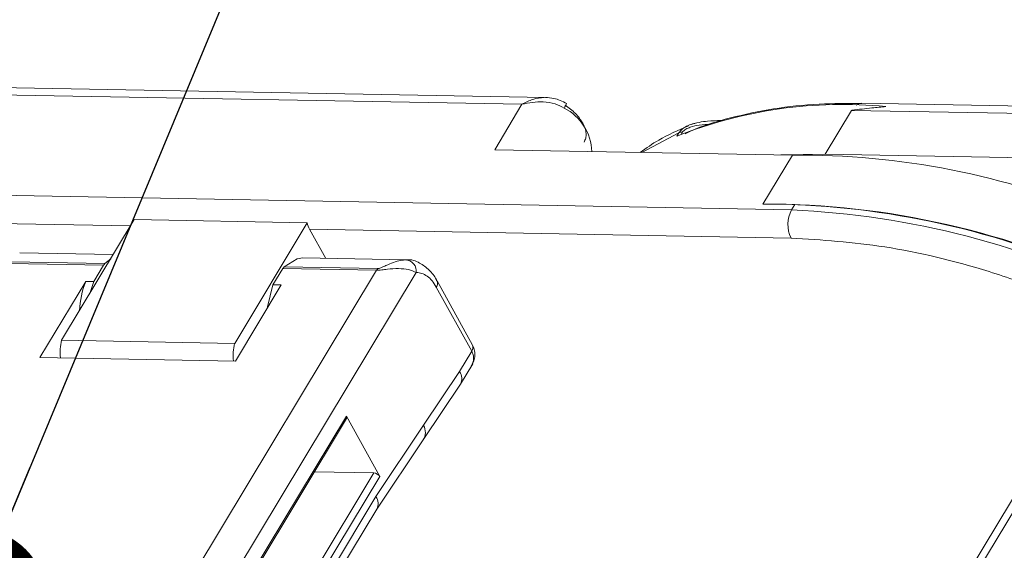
# Model space of a CAD drawing. Header units: millimetres. Extents: x 8853 to 11418, y 45 to 1005.
# Tile 108 of 256: x 9598 to 9632, y 832 to 850. Entities that reach past the tile are written whole.
import ezdxf

# ---------------------------------------------------------------- set-up
doc = ezdxf.new("R2010")
doc.units = ezdxf.units.MM
doc.styles.get("Standard").update_dxf_attribs({"font": '仿宋_GB2312_0.TTF', "width": 0.8})
doc.dimstyles.new('ISO-25.1', dxfattribs={"dimtxt": 6, "dimasz": 5, "dimexe": 3.5, "dimexo": 0.625, "dimgap": 1.5, "dimtad": 1, "dimtoh": 1, "dimdsep": 46, "dimtxsty": 'Standard', "dimcen": 2.5, "dimadec": 0, "dimazin": 0, "dimtfac": 1, "dimtmove": 0, "dimatfit": 3, "dimfxl": 0, "dimarcsym": 0})

msp = doc.modelspace()

# ---------------------------------------------------------------- linework, layer by layer
at = {"color": 7, "linetype": 'Continuous', "lineweight": 15}
for p, q in [((9615.785, 847.418), (9587.249, 847.941)), ((9586.892, 847.695), (9614.974, 847.18)), ((9614.974, 847.18), (9614.028, 845.608)), ((9655.283, 846.693), (9626.747, 847.217)), ((9625.48, 845.459), (9626.39, 846.97)), ((9626.39, 846.97), (9654.472, 846.455)), ((9621.892, 846.622), (9621.864, 846.622)), ((9620.408, 846.193), (9619.126, 845.515)), ((9620.336, 846.072), (9620.408, 846.193)), ((9620.484, 846.136), (9620.532, 846.214)), ((9614.028, 845.608), (9624.342, 845.419)), ((9624.342, 845.419), (9623.323, 843.727)), ((9623.939, 845.427), (9625.48, 845.459)), ((9625.48, 845.459), (9636.896, 845.25)), ((9624.315, 843.526), (9596.234, 844.041)), ((9624.425, 843.707), (9623.323, 843.727)), ((9624.425, 843.707), (9624.315, 843.526)), ((9601.408, 842.968), (9595.581, 843.075)), ((9599.025, 839.01), (9601.539, 843.185)), ((9601.539, 843.185), (9607.534, 843.075)), ((9607.534, 843.075), (9605.02, 838.9)), ((9624.297, 842.548), (9607.615, 842.854)), ((9607.615, 842.854), (9608.173, 841.845)), ((9600.813, 841.98), (9597.581, 842.039)), ((9600.48, 841.604), (9597.235, 841.663)), ((9600.525, 841.664), (9597.28, 841.723)), ((9600.48, 841.604), (9600.141, 841.041)), ((9600.525, 841.664), (9600.724, 841.832)), ((9610.982, 841.793), (9607.385, 841.859)), ((9583.58, 797.673), (9609.931, 841.43)), ((9611.312, 841.355), (9584.991, 797.647)), ((9606.347, 840.927), (9606.686, 841.49)), ((9609.931, 841.43), (9606.686, 841.49)), ((9609.976, 841.49), (9606.732, 841.55)), ((9598.273, 838.413), (9599.859, 841.046)), ((9600.141, 841.041), (9599.859, 841.046)), ((9600.018, 840.66), (9600.141, 841.041)), ((9606.63, 840.922), (9605.044, 838.288)), ((9606.63, 840.922), (9606.347, 840.927)), ((9636.485, 841.017), (9610.09, 797.187)), ((9636.733, 840.939), (9610.382, 797.181)), ((9613.26, 838.842), (9612.031, 841.064)), ((9613.235, 838.626), (9612.006, 840.849)), ((9605.02, 838.9), (9599.025, 839.01)), ((9613.235, 838.626), (9612.811, 837.922)), ((9605.044, 838.288), (9598.273, 838.413)), ((9612.845, 837.489), (9613.27, 838.195)), ((9611.564, 836.061), (9612.811, 837.922)), ((9611.551, 835.557), (9612.845, 837.489)), ((9593.079, 810.123), (9608.892, 836.38)), ((9593.108, 810.072), (9608.898, 836.293)), ((9608.892, 836.38), (9610.048, 834.29)), ((9609.911, 833.592), (9611.564, 836.061)), ((9609.946, 833.159), (9611.551, 835.557)), ((9609.841, 834.412), (9594.101, 808.275)), ((9609.841, 834.412), (9607.788, 834.449)), ((9610.048, 834.29), (9594.236, 808.032)), ((9591.878, 803.646), (9609.911, 833.592)), ((9591.913, 803.214), (9609.946, 833.159))]:
    msp.add_line(p, q, dxfattribs=at)
at = {"color": 7, "linetype": 'Continuous', "lineweight": 15, "flags": 128}
for points in [[(9607.385, 841.859), (9607.18, 841.833), (9606.732, 841.55)], [(9606.347, 840.927), (9606.154, 840.171), (9606.148, 840.123)]]:
    msp.add_lwpolyline(points, dxfattribs=at)
at = {"color": 7, "linetype": 'Continuous', "lineweight": 15}
for centre, radius, start, end in [((9615.667, 847.567), 0.925, 326.0633, 337.3355), ((9615.632, 845.483), 1.762, 2.0744, 62.8877), ((9626.081, 831.684), 15.493, 84.4292, 111.7659), ((9626.746, 846.89), 0.327, 89.8951, 127.1291), ((9620.52, 845.92), 0.295, 87.6719, 112.1957), ((9624.63, 818.452), 26.968, 67.0935, 90.6124), ((9623.379, 815.289), 28.438, 64.2332, 90.1132), ((9623.219, 814.737), 28.995, 64.4249, 87.6176), ((9625.249, 843.02), 1.062, 151.5519, 206.3409), ((9622.948, 813.827), 29.73, 63.6325, 87.3632), ((9608.353, 843.251), 0.838, 192.1576, 208.2728), ((9600.772, 841.43), 0.34, 136.6181, 149.3189), ((9610.911, 841.394), 0.403, 354.4049, 82.569), ((9606.979, 841.316), 0.34, 136.6181, 149.3189), ((9610.223, 841.257), 0.34, 136.6181, 149.3189), ((9602.893, 839.864), 3.256, 158.7247, 177.0254), ((9611.83, 840.979), 0.218, 323.3863, 22.5071), ((9600.801, 838.581), 1.828, 166.4294, 185.7025), ((9606.796, 838.471), 1.828, 166.4294, 185.695), ((9613.06, 838.756), 0.217, 323.3211, 23.2516), ((9612.476, 837.677), 0.414, 332.9868, 36.2038), ((9611.144, 835.819), 0.484, 327.075, 29.877), ((9609.572, 833.347), 0.419, 333.3722, 35.8328)]:
    msp.add_arc(centre, radius, start, end, dxfattribs=at)
for centre, start_param, end_param in [((9608.748, 836.379), 3.122877, 3.908357), ((9609.904, 834.288), 3.908357, 5.444246)]:
    msp.add_ellipse(centre, major_axis=(-0.151, 0.084), ratio=0.597167, start_param=start_param, end_param=end_param, dxfattribs=at)
for points, knots in [([(9614.974, 847.18), (9615.098, 847.246), (9615.345, 847.378), (9615.614, 847.405), (9615.748, 847.418)], [0, 0, 0, 0, 0.5012487, 1, 1, 1, 1]), ([(9616.521, 847.211), (9616.375, 847.282), (9616.14, 847.397), (9615.883, 847.412), (9615.786, 847.418)], [0, 0, 0, 0, 0.623427, 1, 1, 1, 1]), ([(9616.435, 847.051), (9616.332, 847.104), (9616.106, 847.221), (9615.594, 847.302), (9615.217, 847.227), (9614.974, 847.18)], [0, 0, 0, 0, 0.227067, 0.501595, 1, 1, 1, 1]), ([(9626.75, 847.211), (9626.251, 847.211), (9625.195, 847.213), (9623.671, 847.045), (9622.186, 846.725), (9621.166, 846.426), (9620.684, 846.192), (9620.622, 846.161)], [0, 0, 0, 0, 0.219947, 0.465711, 0.713304, 0.962915, 1, 1, 1, 1]), ([(9626.39, 846.97), (9626.398, 846.971), (9626.632, 847.004), (9627.029, 847.053), (9627.422, 847.089), (9627.585, 847.103)], [0, 0, 0, 0, 0.02044, 0.595757, 1, 1, 1, 1]), ([(9617.123, 845.868), (9617.146, 845.913), (9617.193, 846.002), (9617.201, 846.166), (9617.17, 846.343), (9617.109, 846.468), (9617.079, 846.53)], [0, 0, 0, 0, 0.250113, 0.500005, 0.750113, 1, 1, 1, 1]), ([(9620.744, 846.435), (9620.389, 846.282), (9619.786, 846.023), (9619.28, 845.664), (9619.072, 845.516)], [0, 0, 0, 0, 0.588223, 1, 1, 1, 1]), ([(9620.408, 846.193), (9620.447, 846.242), (9620.527, 846.345), (9620.722, 846.447), (9620.882, 846.505), (9620.971, 846.519), (9620.99, 846.522)], [0, 0, 0, 0, 0.299181, 0.627004, 0.92065, 1, 1, 1, 1]), ([(9620.532, 846.214), (9620.538, 846.224), (9620.55, 846.242), (9620.589, 846.279), (9620.673, 846.335), (9620.857, 846.41), (9621.161, 846.48), (9621.392, 846.485), (9621.528, 846.488)], [0, 0, 0, 0, 0.033462, 0.06808, 0.146375, 0.290973, 0.580792, 1, 1, 1, 1]), ([(9621.864, 846.622), (9621.716, 846.618), (9621.489, 846.611), (9621.103, 846.562), (9620.894, 846.5), (9620.783, 846.466)], [0, 0, 0, 0, 0.470382, 0.719422, 1, 1, 1, 1]), ([(9635.633, 839.602), (9635.417, 839.718), (9634.583, 840.167), (9633.072, 840.741), (9630.576, 841.611), (9627.564, 842.34), (9625.365, 842.48), (9624.297, 842.548)], [0, 0, 0, 0, 0.0572419, 0.2218394, 0.3864724, 0.7021566, 1, 1, 1, 1]), ([(9610.963, 841.793), (9610.901, 841.789), (9610.768, 841.779), (9610.524, 841.708), (9610.295, 841.614), (9610.128, 841.534), (9610.034, 841.5), (9609.997, 841.491), (9609.983, 841.491), (9609.976, 841.49)], [0, 0, 0, 0, 0.236134, 0.499964, 0.748918, 0.909339, 0.961155, 0.981679, 1, 1, 1, 1]), ([(9612.028, 841.061), (9612.021, 841.076), (9611.955, 841.226), (9611.76, 841.456), (9611.429, 841.701), (9611.13, 841.824), (9610.976, 841.788), (9610.964, 841.786)], [0, 0, 0, 0, 0.032788, 0.325592, 0.637884, 0.973269, 1, 1, 1, 1]), ([(9611.312, 841.355), (9611.228, 841.392), (9611.06, 841.466), (9610.699, 841.501), (9610.376, 841.478), (9610.144, 841.446), (9610.015, 841.432), (9609.958, 841.431), (9609.931, 841.43)], [0, 0, 0, 0, 0.249113, 0.49906, 0.748903, 0.874019, 0.94039, 1, 1, 1, 1]), ([(9611.312, 841.355), (9611.377, 841.349), (9611.507, 841.338), (9611.692, 841.234), (9611.864, 841.077), (9611.958, 840.925), (9612.006, 840.849)], [0, 0, 0, 0, 0.2500875, 0.5000035, 0.7500877, 1, 1, 1, 1]), ([(9613.216, 838.105), (9613.243, 838.155), (9613.299, 838.258), (9613.343, 838.441), (9613.344, 838.646), (9613.289, 838.775), (9613.26, 838.842)], [0, 0, 0, 0, 0.2228143, 0.4615218, 0.7220721, 1, 1, 1, 1]), ([(9613.235, 838.626), (9613.253, 838.586), (9613.291, 838.505), (9613.303, 838.373), (9613.285, 838.241), (9613.243, 838.159), (9613.223, 838.119)], [0, 0, 0, 0, 0.241587, 0.492243, 0.753951, 1, 1, 1, 1])]:
    msp.add_open_spline(points, degree=3, knots=knots, dxfattribs=at)
msp.add_open_spline([(9617.079, 846.53), (9617.003, 846.644), (9616.853, 846.872), (9616.596, 847.059), (9616.468, 847.152)], degree=3, dxfattribs=at)

# ---------------------------------------------------------------- leaders
at = {"color": 5, "lineweight": 9}
msp.add_leader([(9596.015, 829.997), (9610.827, 865.595), (9621, 865.595)], dimstyle='ISO-25.1', override={"dimgap": 1.5, "dimtad": 0, "dimldrblk": 'Dot'}, dxfattribs=at)

doc.saveas('drawing.dxf')
